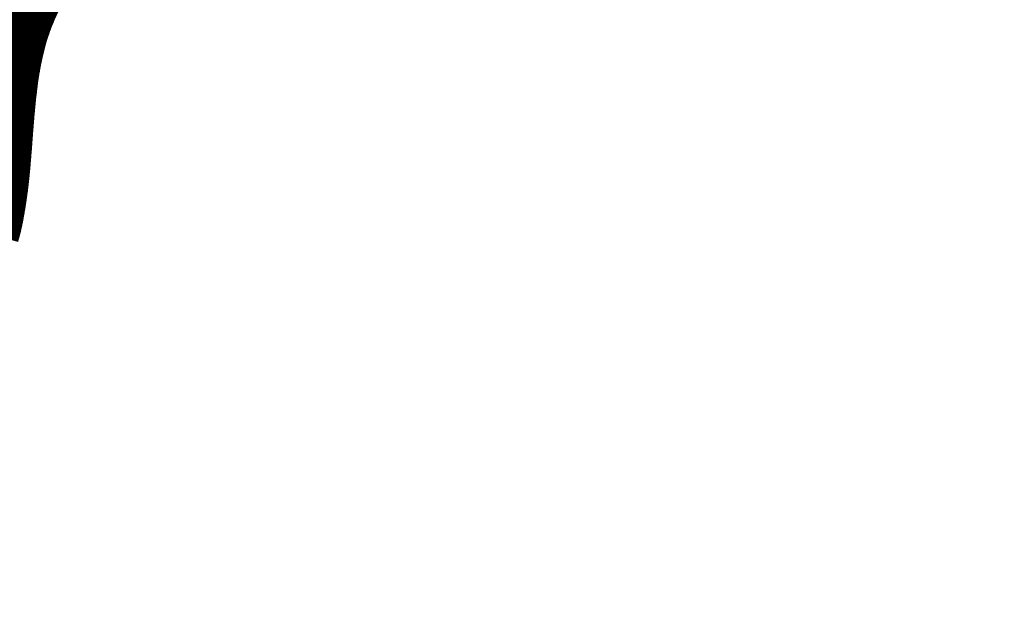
# Model space of a CAD drawing. Header units: feet. Extents: x 1609737 to 1611449, y 574802 to 575794.
# Tile 89 of 256: x 1610348 to 1610360, y 575077 to 575085. Entities that reach past the tile are written whole.
import ezdxf

# ---------------------------------------------------------------- set-up
doc = ezdxf.new("R2010")
doc.units = ezdxf.units.FT
doc.header["$MEASUREMENT"] = 0
doc.layers.add('C-GROUTED-BLDR-HTCH', color=51, linetype='Continuous')
doc.layers.add('C-THICKENED EDGE', color=3, linetype='Continuous')

msp = doc.modelspace()

# ---------------------------------------------------------------- hatches: boundary and pattern name
at = {"layer": 'C-GROUTED-BLDR-HTCH'}
h = msp.add_hatch(color=256, dxfattribs=at)
h.dxf.hatch_style = 1
edge = h.paths.add_edge_path()
edge.add_spline(control_points=[(1610338.317, 575077.305), (1610339.206, 575077.291), (1610341.533, 575077.256), (1610344.652, 575078.916), (1610347.662, 575081.441), (1610347.21, 575084.656), (1610349.278, 575086.911), (1610347.941, 575090.075), (1610349.893, 575092.37), (1610350.103, 575096.143), (1610355.553, 575095.4), (1610355.993, 575101.27), (1610355.472, 575105.831), (1610358.528, 575109.906), (1610357.769, 575114.248), (1610360.316, 575118.248), (1610357.487, 575121.917), (1610357.449, 575126.63), (1610353.045, 575127.732), (1610350.029, 575131.615), (1610344.38, 575129.067), (1610338.203, 575130.854), (1610334.763, 575126.419), (1610330.186, 575124.596), (1610330.849, 575119.684), (1610326.76, 575115.337), (1610332.015, 575111.673), (1610329.688, 575107.718), (1610332.853, 575104.281), (1610328.735, 575100.887), (1610330.536, 575097.378), (1610332.432, 575095.059), (1610331.088, 575092.655), (1610328.82, 575090.504), (1610328.386, 575085.833), (1610332.726, 575084.391), (1610329.708, 575079.413), (1610335.719, 575079.135), (1610337.816, 575077.657), (1610338.317, 575077.305)], knot_values=[0, 0, 0, 0, 2.629347, 6.881984, 10.487205, 13.296629, 15.704073, 18.754872, 21.957034, 24.143028, 28.660447, 32.77529, 38.589494, 42.850758, 46.726894, 51.251532, 55.088623, 59.38992, 63.598882, 66.989913, 72.808093, 79.211045, 84.252323, 88.386801, 92.089543, 97.425027, 102.4142, 105.567426, 108.88228, 113.508657, 117.034267, 119.491822, 121.72739, 124.218689, 129.345747, 131.896206, 134.923903, 141.002074, 142.906083, 142.906083, 142.906083, 142.906083], degree=3, periodic=0)

# ---------------------------------------------------------------- linework, layer by layer
msp.add_spline([(1610338.317, 575077.305), (1610340.943, 575077.429), (1610344.81, 575079.199), (1610347.211, 575081.888), (1610347.645, 575084.663), (1610348.687, 575086.834), (1610348.539, 575089.881), (1610349.728, 575092.854), (1610350.398, 575094.935), (1610354.637, 575096.495), (1610355.827, 575100.435), (1610356.273, 575106.232), (1610357.99, 575110.132), (1610358.287, 575113.997), (1610359.403, 575118.382), (1610357.99, 575121.949), (1610356.651, 575126.037), (1610353.081, 575128.266), (1610350.404, 575130.347), (1610344.603, 575129.901), (1610338.206, 575129.604), (1610334.19, 575126.557), (1610330.918, 575124.03), (1610330.249, 575120.388), (1610328.538, 575115.334), (1610330.918, 575110.949), (1610330.472, 575107.828), (1610331.587, 575104.706), (1610329.728, 575100.47), (1610330.844, 575097.126), (1610331.946, 575094.929), (1610331.09, 575092.864), (1610329.579, 575090.883), (1610329.81, 575085.761), (1610331.757, 575084.114), (1610331.308, 575081.12), (1610336.687, 575078.29), (1610338.317, 575077.305)], degree=3, dxfattribs=at)
at = {"layer": 'C-THICKENED EDGE', "const_width": 1, "flags": 128}
msp.add_lwpolyline([(1610347.301, 575082.116), (1610347.303, 575082.123), (1610347.304, 575082.129), (1610347.306, 575082.135), (1610347.308, 575082.142), (1610347.31, 575082.148), (1610347.311, 575082.155), (1610347.313, 575082.161), (1610347.314, 575082.167), (1610347.316, 575082.174), (1610347.318, 575082.18), (1610347.319, 575082.187), (1610347.321, 575082.193), (1610347.322, 575082.199), (1610347.324, 575082.206), (1610347.326, 575082.212), (1610347.327, 575082.219), (1610347.329, 575082.225), (1610347.33, 575082.232), (1610347.332, 575082.238), (1610347.333, 575082.245), (1610347.335, 575082.251), (1610347.336, 575082.258), (1610347.337, 575082.264), (1610347.339, 575082.27), (1610347.34, 575082.277), (1610347.342, 575082.283), (1610347.343, 575082.29), (1610347.345, 575082.296), (1610347.346, 575082.303), (1610347.347, 575082.309), (1610347.349, 575082.316), (1610347.35, 575082.322), (1610347.351, 575082.329), (1610347.353, 575082.335), (1610347.354, 575082.342), (1610347.355, 575082.349), (1610347.357, 575082.355), (1610347.358, 575082.362), (1610347.359, 575082.368), (1610347.36, 575082.375), (1610347.362, 575082.381), (1610347.363, 575082.388), (1610347.364, 575082.394), (1610347.365, 575082.401), (1610347.367, 575082.408), (1610347.368, 575082.414), (1610347.369, 575082.421), (1610347.37, 575082.427), (1610347.371, 575082.434), (1610347.372, 575082.44), (1610347.374, 575082.447), (1610347.375, 575082.454), (1610347.376, 575082.46), (1610347.377, 575082.467), (1610347.378, 575082.473), (1610347.379, 575082.48), (1610347.38, 575082.487), (1610347.381, 575082.493), (1610347.383, 575082.5), (1610347.384, 575082.506), (1610347.385, 575082.513), (1610347.386, 575082.52), (1610347.387, 575082.526), (1610347.388, 575082.533), (1610347.389, 575082.54), (1610347.39, 575082.546), (1610347.391, 575082.553), (1610347.392, 575082.56), (1610347.393, 575082.566), (1610347.394, 575082.573), (1610347.395, 575082.58), (1610347.396, 575082.586), (1610347.397, 575082.593), (1610347.398, 575082.6), (1610347.399, 575082.606), (1610347.4, 575082.613), (1610347.4, 575082.62), (1610347.401, 575082.626), (1610347.402, 575082.633), (1610347.403, 575082.64), (1610347.404, 575082.646), (1610347.405, 575082.653), (1610347.406, 575082.66), (1610347.407, 575082.667), (1610347.408, 575082.673), (1610347.408, 575082.68), (1610347.409, 575082.687), (1610347.41, 575082.693), (1610347.411, 575082.7), (1610347.412, 575082.707), (1610347.413, 575082.714), (1610347.413, 575082.72), (1610347.414, 575082.727), (1610347.415, 575082.734), (1610347.416, 575082.741), (1610347.417, 575082.747), (1610347.417, 575082.754), (1610347.418, 575082.761), (1610347.419, 575082.768), (1610347.42, 575082.774), (1610347.421, 575082.781), (1610347.421, 575082.788), (1610347.422, 575082.795), (1610347.423, 575082.801), (1610347.424, 575082.815), (1610347.426, 575082.828), (1610347.427, 575082.842), (1610347.429, 575082.855), (1610347.43, 575082.869), (1610347.431, 575082.883), (1610347.433, 575082.896), (1610347.434, 575082.91), (1610347.435, 575082.923), (1610347.437, 575082.937), (1610347.438, 575082.951), (1610347.439, 575082.964), (1610347.44, 575082.978), (1610347.442, 575082.992), (1610347.443, 575083.005), (1610347.444, 575083.019), (1610347.445, 575083.033), (1610347.446, 575083.046), (1610347.448, 575083.06), (1610347.449, 575083.074), (1610347.45, 575083.087), (1610347.451, 575083.101), (1610347.452, 575083.115), (1610347.453, 575083.128), (1610347.454, 575083.142), (1610347.455, 575083.156), (1610347.457, 575083.17), (1610347.458, 575083.183), (1610347.459, 575083.197), (1610347.46, 575083.211), (1610347.461, 575083.225), (1610347.463, 575083.252), (1610347.465, 575083.28), (1610347.467, 575083.307), (1610347.469, 575083.335), (1610347.471, 575083.362), (1610347.473, 575083.39), (1610347.475, 575083.417), (1610347.478, 575083.445), (1610347.48, 575083.472), (1610347.481, 575083.486), (1610347.482, 575083.5), (1610347.483, 575083.514), (1610347.484, 575083.528), (1610347.485, 575083.541), (1610347.486, 575083.555), (1610347.487, 575083.569), (1610347.489, 575083.583), (1610347.49, 575083.597), (1610347.491, 575083.61), (1610347.492, 575083.624), (1610347.493, 575083.638), (1610347.494, 575083.652), (1610347.496, 575083.665), (1610347.497, 575083.679), (1610347.498, 575083.693), (1610347.499, 575083.707), (1610347.501, 575083.72), (1610347.502, 575083.734), (1610347.503, 575083.748), (1610347.505, 575083.762), (1610347.506, 575083.775), (1610347.507, 575083.789), (1610347.509, 575083.803), (1610347.51, 575083.817), (1610347.511, 575083.83), (1610347.513, 575083.844), (1610347.514, 575083.858), (1610347.516, 575083.872), (1610347.517, 575083.885), (1610347.519, 575083.899), (1610347.52, 575083.906), (1610347.52, 575083.913), (1610347.521, 575083.92), (1610347.522, 575083.926), (1610347.523, 575083.933), (1610347.524, 575083.94), (1610347.524, 575083.947), (1610347.525, 575083.954), (1610347.526, 575083.961), (1610347.527, 575083.967), (1610347.528, 575083.974), (1610347.529, 575083.981), (1610347.529, 575083.988), (1610347.53, 575083.995), (1610347.531, 575084.002), (1610347.532, 575084.008), (1610347.533, 575084.015), (1610347.534, 575084.022), (1610347.535, 575084.029), (1610347.536, 575084.036), (1610347.536, 575084.042), (1610347.537, 575084.049), (1610347.538, 575084.056), (1610347.539, 575084.063), (1610347.54, 575084.07), (1610347.541, 575084.077), (1610347.542, 575084.083), (1610347.543, 575084.09), (1610347.544, 575084.097), (1610347.545, 575084.104), (1610347.546, 575084.111), (1610347.547, 575084.117), (1610347.548, 575084.124), (1610347.549, 575084.131), (1610347.55, 575084.138), (1610347.551, 575084.144), (1610347.552, 575084.151), (1610347.553, 575084.158), (1610347.554, 575084.165), (1610347.555, 575084.172), (1610347.556, 575084.178), (1610347.557, 575084.185), (1610347.559, 575084.192), (1610347.56, 575084.199), (1610347.561, 575084.205), (1610347.562, 575084.212), (1610347.563, 575084.219), (1610347.564, 575084.226), (1610347.565, 575084.232), (1610347.566, 575084.239), (1610347.568, 575084.246), (1610347.569, 575084.253), (1610347.57, 575084.259), (1610347.571, 575084.266), (1610347.572, 575084.273), (1610347.574, 575084.28), (1610347.575, 575084.286), (1610347.576, 575084.293), (1610347.577, 575084.3), (1610347.579, 575084.306), (1610347.58, 575084.313), (1610347.581, 575084.32), (1610347.583, 575084.327), (1610347.584, 575084.333), (1610347.585, 575084.34), (1610347.586, 575084.347), (1610347.588, 575084.353), (1610347.589, 575084.36), (1610347.59, 575084.367), (1610347.592, 575084.373), (1610347.593, 575084.38), (1610347.595, 575084.387), (1610347.596, 575084.393), (1610347.597, 575084.4), (1610347.599, 575084.407), (1610347.6, 575084.414), (1610347.602, 575084.42), (1610347.603, 575084.427), (1610347.605, 575084.433), (1610347.606, 575084.44), (1610347.608, 575084.447), (1610347.609, 575084.453), (1610347.611, 575084.46), (1610347.612, 575084.467), (1610347.614, 575084.473), (1610347.615, 575084.48), (1610347.617, 575084.487), (1610347.619, 575084.493), (1610347.62, 575084.5), (1610347.622, 575084.506), (1610347.623, 575084.513), (1610347.625, 575084.52), (1610347.627, 575084.526), (1610347.628, 575084.533), (1610347.63, 575084.54), (1610347.632, 575084.546), (1610347.633, 575084.553), (1610347.635, 575084.559), (1610347.637, 575084.566), (1610347.639, 575084.572), (1610347.64, 575084.579), (1610347.642, 575084.586), (1610347.644, 575084.592), (1610347.646, 575084.599), (1610347.647, 575084.605), (1610347.649, 575084.612), (1610347.651, 575084.618), (1610347.653, 575084.625), (1610347.655, 575084.631), (1610347.657, 575084.638), (1610347.659, 575084.645), (1610347.66, 575084.651), (1610347.662, 575084.658), (1610347.664, 575084.664), (1610347.666, 575084.671), (1610347.668, 575084.677), (1610347.67, 575084.684), (1610347.672, 575084.69), (1610347.674, 575084.697), (1610347.676, 575084.703), (1610347.678, 575084.71), (1610347.68, 575084.716), (1610347.682, 575084.723), (1610347.684, 575084.729), (1610347.687, 575084.736), (1610347.689, 575084.742), (1610347.691, 575084.749), (1610347.693, 575084.755), (1610347.695, 575084.761), (1610347.697, 575084.768), (1610347.699, 575084.774), (1610347.702, 575084.781), (1610347.704, 575084.787), (1610347.706, 575084.794), (1610347.708, 575084.8), (1610347.711, 575084.806), (1610347.713, 575084.813), (1610347.715, 575084.819), (1610347.717, 575084.826), (1610347.72, 575084.832), (1610347.722, 575084.838), (1610347.725, 575084.845), (1610347.727, 575084.851), (1610347.729, 575084.858), (1610347.732, 575084.864), (1610347.734, 575084.87), (1610347.737, 575084.877), (1610347.739, 575084.883), (1610347.741, 575084.889), (1610347.744, 575084.896), (1610347.746, 575084.902), (1610347.749, 575084.909), (1610347.751, 575084.915), (1610347.754, 575084.921), (1610347.757, 575084.928), (1610347.759, 575084.934), (1610347.762, 575084.94), (1610347.764, 575084.947), (1610347.767, 575084.953), (1610347.77, 575084.959), (1610347.772, 575084.965), (1610347.775, 575084.972), (1610347.777, 575084.978), (1610347.78, 575084.984), (1610347.783, 575084.991), (1610347.786, 575084.997), (1610347.788, 575085.003), (1610347.791, 575085.009), (1610347.794, 575085.016), (1610347.796, 575085.022), (1610347.799, 575085.028), (1610347.802, 575085.035), (1610347.805, 575085.041), (1610347.808, 575085.047), (1610347.81, 575085.053), (1610347.813, 575085.06), (1610347.816, 575085.066), (1610347.819, 575085.072), (1610347.822, 575085.078), (1610347.825, 575085.085), (1610347.828, 575085.091), (1610347.83, 575085.097), (1610347.833, 575085.103), (1610347.836, 575085.109), (1610347.839, 575085.116), (1610347.842, 575085.122), (1610347.845, 575085.128), (1610347.848, 575085.134), (1610347.851, 575085.14), (1610347.854, 575085.147), (1610347.857, 575085.153), (1610347.86, 575085.159), (1610347.863, 575085.165), (1610347.866, 575085.171), (1610347.869, 575085.178), (1610347.872, 575085.184), (1610347.875, 575085.19), (1610347.878, 575085.196), (1610347.881, 575085.202), (1610347.884, 575085.208), (1610347.887, 575085.215), (1610347.89, 575085.221), (1610347.894, 575085.227), (1610347.897, 575085.233), (1610347.9, 575085.239), (1610347.903, 575085.245), (1610347.906, 575085.252), (1610347.909, 575085.258), (1610347.912, 575085.264), (1610347.916, 575085.27), (1610347.919, 575085.276), (1610347.922, 575085.282), (1610347.925, 575085.288), (1610347.928, 575085.294), (1610347.932, 575085.301), (1610347.935, 575085.307)], dxfattribs=at)

doc.saveas('drawing.dxf')
